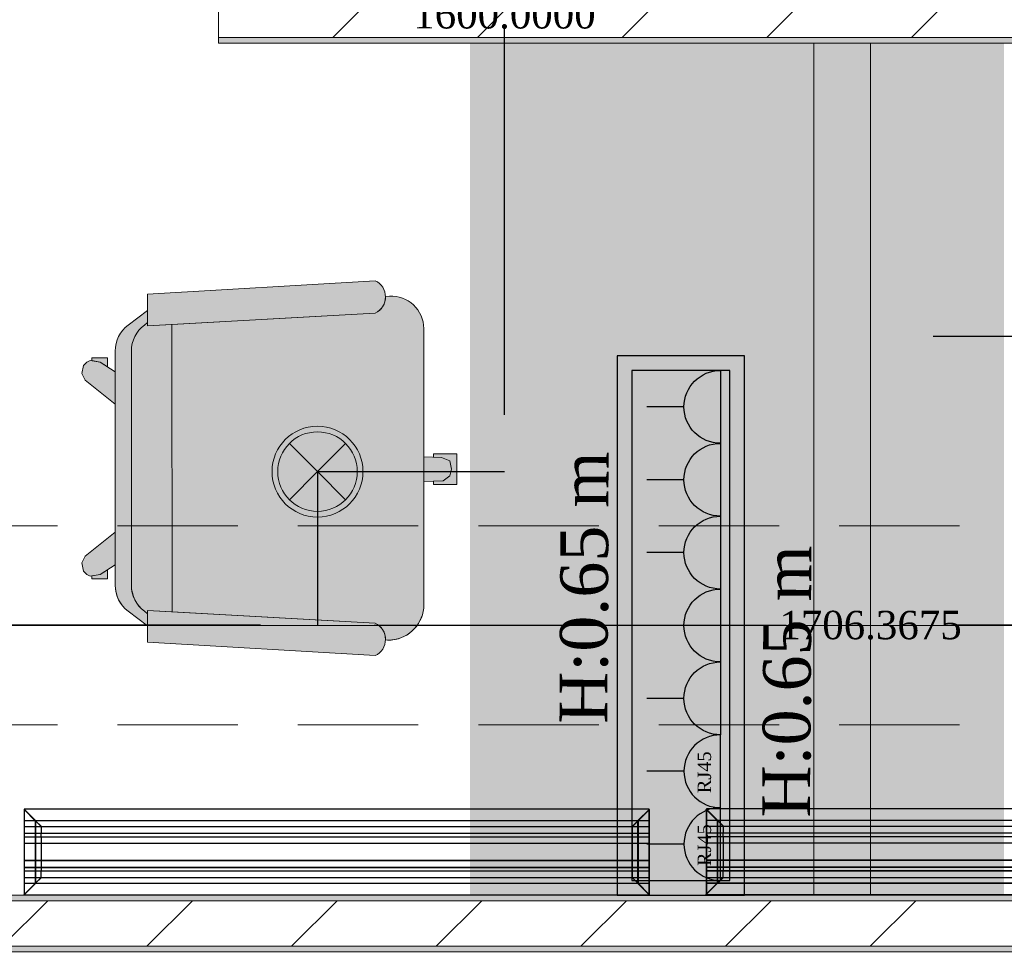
# Model space of a CAD drawing. Header units: inches. Extents: x -78787 to 29484, y -9517 to 23232.
# Tile 175 of 256: x -491 to 1241, y 5064 to 6710. Entities that reach past the tile are written whole.
import ezdxf
from ezdxf import colors
from ezdxf.entities.mleader import LeaderData, LeaderLine
from ezdxf.enums import TextEntityAlignment as Align
from ezdxf.math import Vec2, Vec3

# ---------------------------------------------------------------- set-up
doc = ezdxf.new("R2010")
doc.units = ezdxf.units.IN
doc.header["$MEASUREMENT"] = 0
doc.set_wipeout_variables(frame=1)
for name, pattern in [('Dot & Dashed', [670.277762, 317.5, -176.388889, 0, -176.388874]), ('Hidden', [317.5, 211.666667, -105.833333]), ('Wipeout_Contour', [1000, 0, -1000])]:
    doc.linetypes.add(name, pattern=pattern)
for name, color, linetype in [('- განათება', 7, 'Continuous'), ('- მექანიკური ნაწილი', 7, 'Continuous'), ('- საშტეფცელო როზეტები', 7, 'Continuous'), ('Edges', 7, 'Continuous'), ('New_Structural - Bearing', 7, 'Continuous'), ('Structural - Bearing', 7, 'Continuous'), ('Structural - Grid', 7, 'Continuous')]:
    doc.layers.add(name, color=color, linetype=linetype)
for name, color, linetype, lineweight, true_color in [('New_2D Drafting - General_Pen_No__102', 7, 'Continuous', 13, 0xcccccc), ('New_2D Drafting - General_Pen_No__105', 7, 'Continuous', 13, 0xcae6ff), ('New_2D Drafting - General_Pen_No__161', 7, 'Continuous', 13, 0x6a6a6a), ('New_2D Drafting - General_Pen_No__81', 7, 'Continuous', 20, 0x6a6a6a), ('New_2D Drafting - General_Pen_No__83', 7, 'Continuous', 13, 0xff9955), ('New_Interior - Lamp_Pen_No__77', 7, 'Continuous', 20, 0xffeb28), ('Structural - Bearing_Pen_No__102', 7, 'Continuous', 13, 0xcccccc), ('Structural - Grid_Pen_No__81', 7, 'Continuous', 20, 0x6a6a6a)]:
    doc.layers.add(name, color=color, linetype=linetype, lineweight=lineweight, true_color=true_color)
for name, color, linetype, lineweight in [('New_2D Drafting - General_Pen_No__121', 255, 'Continuous', 0), ('New_2D Drafting - General_Pen_No__2', 8, 'Continuous', 15), ('New_Drawing & Figure_Pen_No__1', 7, 'Continuous', 13), ('New_Structural - Bearing_Pen_No__1', 7, 'Continuous', 13)]:
    doc.layers.add(name, color=color, linetype=linetype, lineweight=lineweight)
doc.styles.add('CT', font='ARIALN.TTF', dxfattribs={"height": 200})
doc.styles.add('GENERATED_STYLE_2', font='txt')
doc.styles.get("Standard").update_dxf_attribs({"font": 'arial.ttf'})
doc.dimstyles.get("Standard").update_dxf_attribs({"dimtxt": 0.18, "dimasz": 0.18, "dimexe": 0.18, "dimexo": 0.0625, "dimgap": 0.09, "dimtad": 0, "dimtih": 1, "dimtoh": 1, "dimdec": 4, "dimzin": 0, "dimdsep": 46, "dimtxsty": 'Standard', "dimcen": 0.09, "dimadec": 0, "dimazin": 0, "dimtfac": 1, "dimtdec": 4, "dimtofl": 0, "dimtmove": 0, "dimatfit": 3, "dimfxl": 1, "dimtolj": 1, "dimtzin": 0, "dimarcsym": 0})
pattern_1 = [(45, (0, 0), (-127.2792, 127.2792), [])]

# ---------------------------------------------------------------- blocks, each defined once
blk = doc.blocks.new('Wall_91', base_point=(-24083.8, 26088.1))
at = {"layer": 'New_Structural - Bearing', "linetype": 'Continuous', "lineweight": 0, "true_color": 0xaeaeae}
for points in [[(-24083.8, 26188.1), (-27093.3, 26188.1), (-27093.3, 26178.1), (-24083.8, 26178.1)], [(-27093.3, 26088.1), (-24083.8, 26088.1), (-24083.8, 26098.1), (-27093.3, 26098.1)]]:
    blk.add_hatch(color=253, dxfattribs=at).paths.add_polyline_path(points)
at = {"layer": 'New_Structural - Bearing', "linetype": 'Continuous', "lineweight": 0, "true_color": 0x000000}
h = blk.add_hatch(dxfattribs=at)
h.set_pattern_fill('MASONRY_BLOCK', color=18, style=0, pattern_type=2)
h.set_pattern_definition(pattern_1)
h.paths.add_polyline_path([(-27093.3, 26098.1), (-24083.8, 26098.1), (-24083.8, 26178.1), (-27093.3, 26178.1)])
at = {"layer": 'New_Structural - Bearing_Pen_No__1', "color": 7, "linetype": 'Continuous', "lineweight": 13}
for p, q in [((-24083.8, 26178.1), (-27093.3, 26178.1)), ((-27093.3, 26098.1), (-24083.8, 26098.1))]:
    blk.add_line(p, q, dxfattribs=at)
at = {"layer": 'New_Structural - Bearing_Pen_No__1', "color": 7, "linetype": 'Continuous', "lineweight": 13, "flags": 128}
for points in [[(-24083.8, 26188.1), (-27093.3, 26188.1)], [(-27093.3, 26088.1), (-24083.8, 26088.1)]]:
    blk.add_lwpolyline(points, dxfattribs=at)
blk = doc.blocks.new('Wall_96', base_point=(-24433.8, 27688.1))
at = {"color": 254, "linetype": 'Wipeout_Contour', "lineweight": 0, "ltscale": 145474.660381}
blk.add_wipeout([(-24433.8, 27688.1), (-24433.8, 26188.1), (-24423.8, 26188.1), (-24423.8, 27688.1)], dxfattribs=at).dxf.layer = 'New_Structural - Bearing'
at = {"color": 254, "linetype": 'Wipeout_Contour', "lineweight": 0, "ltscale": 145233.037081}
blk.add_wipeout([(-24333.8, 26188.1), (-24333.8, 27688.1), (-24343.8, 27688.1), (-24343.8, 26188.1)], dxfattribs=at).dxf.layer = 'New_Structural - Bearing'
at = {"layer": 'New_Structural - Bearing_Pen_No__1', "color": 7, "linetype": 'Continuous', "lineweight": 13, "flags": 128}
for points in [[(-24433.8, 27688.1), (-24433.8, 26188.1)], [(-24333.8, 26188.1), (-24333.8, 27688.1)]]:
    blk.add_lwpolyline(points, dxfattribs=at)
at = {"color": 254, "linetype": 'Wipeout_Contour', "lineweight": 0, "ltscale": 145353.836084}
blk.add_wipeout([(-24423.8, 27688.1), (-24423.8, 26188.1), (-24343.8, 26188.1), (-24343.8, 27688.1)], dxfattribs=at).dxf.layer = 'New_Structural - Bearing'
at = {"layer": 'New_Structural - Bearing_Pen_No__1', "color": 7, "linetype": 'Continuous', "lineweight": 13, "flags": 128}
for points in [[(-24433.8, 27688.1), (-24423.8, 27688.1)], [(-24423.8, 27688.1), (-24343.8, 27688.1)], [(-24343.8, 27688.1), (-24333.8, 27688.1)], [(-24433.8, 26188.1), (-24423.8, 26188.1)], [(-24423.8, 26188.1), (-24343.8, 26188.1)], [(-24343.8, 26188.1), (-24333.8, 26188.1)]]:
    blk.add_lwpolyline(points, dxfattribs=at)
blk = doc.blocks.new('Standard grid marker')
at = {"layer": 'Structural - Grid_Pen_No__81', "color": 251, "linetype": 'Continuous', "lineweight": 20, "true_color": 0x6a6a6a}
blk.add_line((1000, 0), (51328.1, 0), dxfattribs=at)
at = {"layer": 'Structural - Grid_Pen_No__81', "color": 251, "lineweight": 20, "true_color": 0x6a6a6a, "style": 'GENERATED_STYLE_2'}
for tag, p in [('AC_MarkerText_1_0', (-100, -144)), ('AC_MarkerText_1_1', (52428.1, -144))]:
    blk.add_attdef(tag, text='', height=100, rotation=180, dxfattribs=at).set_placement(p, align=Align.TOP_CENTER)
blk = doc.blocks.new('Wall_252', base_point=(-24083.8, 27688.1))
at = {"layer": 'New_Structural - Bearing', "linetype": 'Continuous', "lineweight": 0, "true_color": 0xaeaeae}
for points in [[(-24083.8, 27788.1), (-25481.3, 27788.1), (-25481.3, 27778.1), (-24083.8, 27778.1)], [(-25481.3, 27688.1), (-24083.8, 27688.1), (-24083.8, 27698.1), (-25481.3, 27698.1)]]:
    blk.add_hatch(color=253, dxfattribs=at).paths.add_polyline_path(points)
at = {"layer": 'New_Structural - Bearing', "linetype": 'Continuous', "lineweight": 0, "true_color": 0x000000}
h = blk.add_hatch(dxfattribs=at)
h.set_pattern_fill('MASONRY_BLOCK', color=18, style=0, pattern_type=2)
h.set_pattern_definition(pattern_1)
h.paths.add_polyline_path([(-25481.3, 27698.1), (-24083.8, 27698.1), (-24083.8, 27778.1), (-25481.3, 27778.1)])
at = {"layer": 'New_Structural - Bearing_Pen_No__1', "color": 7, "linetype": 'Continuous', "lineweight": 13}
for p, q in [((-24083.8, 27778.1), (-25481.3, 27778.1)), ((-25481.3, 27698.1), (-24083.8, 27698.1))]:
    blk.add_line(p, q, dxfattribs=at)
at = {"layer": 'New_Structural - Bearing_Pen_No__1', "color": 7, "linetype": 'Continuous', "lineweight": 13, "flags": 128}
for points in [[(-24083.8, 27788.1), (-25481.3, 27788.1)], [(-25481.3, 27788.1), (-25481.3, 27688.1)], [(-24083.8, 27688.1), (-24083.8, 27788.1)], [(-25481.3, 27688.1), (-24083.8, 27688.1)]]:
    blk.add_lwpolyline(points, dxfattribs=at)
blk = doc.blocks.new('Beam_12', base_point=(-47008.8, 26663))
at = {"layer": 'Structural - Bearing_Pen_No__102', "color": 254, "linetype": 'Hidden', "lineweight": 13, "true_color": 0xcccccc}
for p, q in [((-28833.8, 26838), (-23183.8, 26838)), ((-28833.8, 26488), (-23183.8, 26488))]:
    blk.add_line(p, q, dxfattribs=at)
at = {"layer": 'Structural - Bearing_Pen_No__102', "color": 254, "linetype": 'Dot & Dashed', "lineweight": 13, "true_color": 0xcccccc}
blk.add_line((-47008.8, 26663), (991.2, 26663), dxfattribs=at)
blk = doc.blocks.new('- საშტეფცელო როზეტი IP22')
at = {"layer": '- საშტეფცელო როზეტები', "color": 5}
for p, q in [((8536.7, 3822.7), (8536.7, 3888.1)), ((8472.6, 3758.6), (8600.9, 3758.6))]:
    blk.add_line(p, q, dxfattribs=at)
blk.add_arc((8536.7, 3758.6), 64.1, 0, 180, dxfattribs=at)
blk = doc.blocks.new('socket')
at = {"layer": '- საშტეფცელო როზეტები', "color": 5}
for p, q in [((0, 64.1), (0, 129.5)), ((-64.1, 0), (64.1, 0))]:
    blk.add_line(p, q, dxfattribs=at)
blk.add_arc((0, 0), 64.1, 0, 180, dxfattribs=at)
at = {"layer": '- საშტეფცელო როზეტები', "color": 1, "insert": (-38.6, 40.2), "char_height": 23.657, "attachment_point": 1}
blk.add_mtext_dynamic_manual_height_columns('{\\fSylfaen|b0|i0|c0|p18;RJ45}', width=4.298, gutter_width=0.0538, heights=[0], dxfattribs=at)
blk = doc.blocks.new('lineardiffplan')
blk.add_lwpolyline([(393.1, 274.9), (1492.8, 274.9), (1492.8, 124.4), (393.1, 124.4)], close=True)
at = {"layer": 'Edges'}
for p, q in [((392.8, 274.9), (392.8, 274.6)), ((393.1, 274.9), (392.8, 274.9)), ((422.8, 244.9), (392.8, 274.9)), ((392.8, 274.6), (392.9, 274.5)), ((392.9, 125.2), (392.9, 274.5)), ((412.4, 255), (392.9, 274.5)), ((393.1, 274.9), (393.2, 274.8)), ((393.2, 274.8), (412.7, 255.3)), ((1462.8, 244.9), (1492.8, 274.9)), ((1472.9, 255.3), (1492.4, 274.8)), ((1473.2, 254.9), (1492.8, 274.5)), ((1492.4, 274.8), (1492.5, 274.9)), ((1492.8, 274.9), (1492.5, 274.9)), ((1492.8, 274.5), (1492.8, 274.9)), ((1492.8, 274.5), (1492.8, 274.5)), ((1492.8, 125.4), (1492.8, 274.5)), ((1492.8, 255.3), (392.9, 255.3)), ((392.9, 254.9), (1492.8, 254.9)), ((392.9, 244.9), (1492.8, 244.9)), ((412.4, 144.7), (412.4, 255)), ((412.8, 254.6), (412.4, 255)), ((412.7, 255.3), (413.1, 254.9)), ((412.8, 145.1), (412.8, 254.6)), ((412.8, 254.6), (422.8, 244.6)), ((413.1, 254.9), (423.1, 244.9)), ((422.8, 244.6), (422.8, 244.9)), ((422.8, 244.9), (423.1, 244.9)), ((422.8, 244.6), (422.8, 244.6)), ((422.8, 244.6), (422.8, 233.2)), ((423.1, 244.9), (423.1, 244.9)), ((1472.5, 254.9), (1462.5, 244.9)), ((1462.5, 244.9), (1462.5, 244.9)), ((1462.5, 244.9), (1462.8, 244.9)), ((1462.8, 244.9), (1462.9, 244.6)), ((1462.8, 244.5), (1462.9, 244.6)), ((1462.8, 233.2), (1462.8, 244.5)), ((1462.9, 244.6), (1472.8, 254.5)), ((1472.9, 255.3), (1472.5, 254.9)), ((1472.8, 254.5), (1473.2, 254.9)), ((1472.8, 254.5), (1472.8, 145.3)), ((1473.2, 144.9), (1473.2, 254.9)), ((392.9, 233.2), (1492.8, 233.2)), ((392.9, 233), (1492.8, 233)), ((392.9, 226.8), (1492.8, 226.8)), ((392.9, 226.5), (1492.8, 226.5)), ((422.8, 233), (422.8, 233.2)), ((422.8, 226.8), (422.8, 233)), ((422.8, 226.5), (422.8, 226.8)), ((422.8, 214.9), (422.8, 226.5)), ((1462.8, 233), (1462.8, 233.2)), ((1462.8, 226.8), (1462.8, 233)), ((1462.8, 226.5), (1462.8, 226.8)), ((1462.8, 214.9), (1462.8, 226.5)), ((392.9, 214.9), (1492.8, 214.9)), ((1492.8, 214.8), (392.9, 214.8)), ((422.4, 214.9), (422.3, 214.9)), ((422.8, 214.9), (422.4, 214.9)), ((422.8, 184.9), (422.8, 214.9)), ((423.2, 214.9), (422.8, 214.9)), ((423.2, 214.8), (422.8, 214.9)), ((423.2, 214.8), (423.2, 214.9)), ((423.2, 214.8), (423.2, 184.9)), ((1462.8, 214.9), (1462.4, 214.9)), ((1462.4, 214.9), (1462.4, 214.8)), ((1462.8, 214.9), (1462.4, 214.8)), ((1462.4, 184.9), (1462.4, 214.8)), ((1462.8, 214.9), (1462.8, 184.9)), ((1462.8, 214.9), (1463.2, 214.9)), ((1463.2, 214.9), (1463.3, 214.9)), ((1492.8, 184.9), (392.9, 184.9)), ((422.4, 184.9), (422.3, 184.9)), ((422.8, 184.9), (422.4, 184.9)), ((422.8, 184.9), (423.2, 184.9)), ((422.8, 173.2), (422.8, 184.9)), ((1462.4, 184.9), (1462.8, 184.9)), ((1462.8, 173.2), (1462.8, 184.9)), ((1463.2, 184.9), (1462.8, 184.9)), ((1463.2, 184.9), (1463.3, 184.9)), ((392.9, 173.2), (1492.8, 173.2)), ((392.9, 173), (1492.8, 173)), ((392.9, 166.8), (1492.8, 166.8)), ((392.9, 166.5), (1492.8, 166.5)), ((422.8, 173), (422.8, 173.2)), ((422.8, 173), (422.8, 166.8)), ((422.8, 166.5), (422.8, 166.8)), ((422.8, 155.1), (422.8, 166.5)), ((1462.8, 173), (1462.8, 173.2)), ((1462.8, 166.8), (1462.8, 173)), ((1462.8, 166.5), (1462.8, 166.8)), ((1462.8, 155.3), (1462.8, 166.5)), ((392.8, 124.9), (422.8, 154.9)), ((392.9, 154.9), (1492.8, 154.9)), ((1492.8, 144.9), (392.9, 144.9)), ((392.9, 125.2), (412.4, 144.7)), ((392.9, 144.5), (1492.8, 144.5)), ((412.7, 144.5), (393.2, 124.9)), ((412.8, 145.1), (412.4, 144.7)), ((412.7, 144.5), (413.1, 144.9)), ((412.8, 145.1), (422.8, 155.1)), ((423.1, 154.8), (413.1, 144.9)), ((422.8, 154.9), (422.8, 155.1)), ((422.8, 155.1), (422.8, 155.1)), ((423.1, 154.8), (422.8, 154.9)), ((423.1, 154.8), (423.1, 154.9)), ((1462.5, 154.8), (1462.4, 154.9)), ((1462.8, 154.9), (1462.5, 154.8)), ((1462.5, 154.8), (1472.4, 144.9)), ((1462.9, 155.2), (1462.8, 155.3)), ((1462.9, 155.2), (1462.8, 154.9)), ((1462.8, 154.9), (1492.8, 124.9)), ((1472.8, 145.3), (1462.9, 155.2)), ((1472.4, 144.9), (1472.8, 144.5)), ((1473.2, 144.9), (1472.8, 145.3)), ((1472.8, 144.5), (1492.4, 124.9)), ((1473.2, 144.9), (1492.8, 125.4)), ((392.9, 125.2), (392.8, 125.1)), ((392.8, 125.1), (392.8, 124.9)), ((392.8, 124.9), (393.1, 124.9)), ((393.2, 124.9), (393.1, 124.9)), ((1492.4, 124.9), (1492.8, 124.9)), ((1492.4, 124.9), (1492.4, 124.9)), ((1492.8, 125.3), (1492.8, 125.4)), ((1492.8, 124.9), (1492.8, 125.3))]:
    blk.add_line(p, q, dxfattribs=at)
blk = doc.blocks.new('Recessed Spot')
at = {"layer": 'New_Interior - Lamp_Pen_No__77', "color": 2, "linetype": 'Continuous', "lineweight": 20, "true_color": 0xffeb28}
for q in [(-49.5, 49.5), (49.5, 49.5), (-49.5, -49.5), (49.5, -49.5)]:
    blk.add_line((0, 0), q, dxfattribs=at)
at = {"layer": 'New_Interior - Lamp_Pen_No__77', "color": 2, "linetype": 'Continuous', "lineweight": 20, "true_color": 0xffeb28, "flags": 128}
blk.add_lwpolyline([(80, 0, 1), (-80, 0, 1)], format="xyb", close=True, dxfattribs=at)
at = {"layer": 'New_Interior - Lamp_Pen_No__77', "color": 2, "linetype": 'Continuous', "lineweight": 20, "true_color": 0xffeb28}
blk.add_circle((0, 0), 70, dxfattribs=at)
blk = doc.blocks.new('_DotSmall')
at = {"color": 0, "linetype": 'ByBlock', "const_width": 0.5}
blk.add_lwpolyline([(-0.0625, 0, 1), (0.0625, 0, 1)], format="xyb", close=True, dxfattribs=at)
blk = doc.blocks.new('*D611')
at = {"layer": '- განათება', "color": 0, "lineweight": -2, "transparency": 16777216}
for p, q in [((32.8, 5913.9), (32.8, 5643.2)), ((1739.2, 5913.9), (1739.2, 5643.2)), ((132.8, 5643.4), (857.4, 5643.4)), ((1639.2, 5643.4), (1154.5, 5643.4))]:
    blk.add_line(p, q, dxfattribs=at)
at = {"layer": '- განათება', "color": 0, "transparency": 16777216}
for points in [[(132.8, 5660), (132.8, 5626.7), (32.8, 5643.4)], [(1639.2, 5660), (1639.2, 5626.7), (1739.2, 5643.4)]]:
    blk.add_solid(points, dxfattribs=at)
at = {"layer": 'Defpoints', "color": 0, "transparency": 16777216}
for p in [(32.8, 5914), (1739.2, 5914), (1739.2, 5643.4)]:
    blk.add_point(p, dxfattribs=at)
at = {"layer": '- განათება', "color": 0, "transparency": 16777216, "insert": (1005.9, 5643.4), "char_height": 50, "attachment_point": 5}
blk.add_mtext('\\A1;{\\fSylfaen|b0|i0|c0|p18;1706.3675}', dxfattribs=at)
blk = doc.blocks.new('*D612')
at = {"layer": '- განათება', "color": 0, "lineweight": -2, "transparency": 16777216}
for p, q in [((-1052.9, 5913.9), (-1052.9, 5643.2)), ((32.8, 5913.9), (32.8, 5643.2)), ((-952.9, 5643.4), (-849.9, 5643.4)), ((-67.2, 5643.4), (-551, 5643.4))]:
    blk.add_line(p, q, dxfattribs=at)
at = {"layer": '- განათება', "color": 0, "transparency": 16777216}
for points in [[(-952.9, 5660), (-952.9, 5626.7), (-1052.9, 5643.4)], [(-67.2, 5660), (-67.2, 5626.7), (32.8, 5643.4)]]:
    blk.add_solid(points, dxfattribs=at)
at = {"layer": 'Defpoints', "color": 0, "transparency": 16777216}
for p in [(-1052.9, 5914), (32.8, 5914), (32.8, 5643.4)]:
    blk.add_point(p, dxfattribs=at)
at = {"layer": '- განათება', "color": 0, "transparency": 16777216, "insert": (-700.4, 5643.4), "char_height": 50, "attachment_point": 5}
blk.add_mtext('\\A1;{\\fSylfaen|b0|i0|c0|p18;1085.6713}', dxfattribs=at)
blk = doc.blocks.new('*D623')
at = {"layer": '- განათება', "color": 0, "lineweight": -2, "transparency": 16777216}
for p, q in [((32.9, 7514), (362, 7514)), ((361.8, 7414), (361.8, 6744.2)), ((361.8, 6014), (361.8, 6692.8)), ((32.9, 5914), (362, 5914))]:
    blk.add_line(p, q, dxfattribs=at)
at = {"layer": '- განათება', "color": 0, "transparency": 16777216}
for points in [[(345.1, 7414), (378.5, 7414), (361.8, 7514)], [(345.1, 6014), (378.5, 6014), (361.8, 5914)]]:
    blk.add_solid(points, dxfattribs=at)
at = {"layer": 'Defpoints', "color": 0, "transparency": 16777216}
for p in [(32.8, 7514), (361.8, 7514), (32.8, 5914)]:
    blk.add_point(p, dxfattribs=at)
at = {"layer": '- განათება', "color": 0, "transparency": 16777216, "insert": (361.8, 6718.5), "char_height": 50, "attachment_point": 5}
blk.add_mtext('\\A1;{\\fSylfaen|b0|i0|c0|p18;1600.0000}', dxfattribs=at)

msp = doc.modelspace()

# ---------------------------------------------------------------- hatches: boundary and pattern name
at = {"layer": 'New_2D Drafting - General_Pen_No__121', "linetype": 'Continuous', "lineweight": 0}
msp.add_hatch(color=255, dxfattribs=at).paths.add_polyline_path([(300.92977, 6668.2968), (300.99075, 5168.29681), (770.99075, 5168.31591), (770.92977, 6668.31591)])
at = {"layer": 'New_2D Drafting - General_Pen_No__81', "linetype": 'Continuous', "lineweight": 0, "true_color": 0x1a1a1a}
msp.add_hatch(color=250, dxfattribs=at).paths.add_polyline_path([(1005.93152, 5168.43335), (1005.93152, 6668.42534), (905.93152, 6668.42534), (905.93152, 5168.43335)])
at = {"layer": 'New_2D Drafting - General_Pen_No__81', "linetype": 'Continuous', "lineweight": 0, "true_color": 0x353535}
for points in [[(-265.98887, 6170.68799), (134.27558, 6192.9249, 0.6387631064), (134.27514, 6250.06774), (-265.98884, 6226.2437)], [(157.95148, 5617.32385, 0.3820752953), (219.72538, 5673.67811), (219.72538, 6165.83802, 0.4305604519), (159.41344, 6222.89293), (152.50942, 6222.50936, -0.3008761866), (134.27558, 6192.9249), (-223.35144, 6173.05674), (-223.10989, 5667.06518), (134.27379, 5647.21043, -0.3008724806), (152.50764, 5617.62641)], [(-265.99069, 5642.46338), (-265.99069, 5663.89239), (-271.70275, 5668.17601, -0.2339896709), (-294.56029, 5713.43903), (-294.56029, 6126.24371, -0.2360732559), (-271.70224, 6171.95868), (-265.98886, 6176.24371), (-265.98885, 6197.67226), (-300.27441, 6171.95812, 0.2360689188), (-323.13172, 6126.24372), (-323.13172, 6089.78726), (-323.13171, 6032.55617), (-323.13176, 5714.33976, 0.2381394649), (-300.27601, 5668.17738)], [(-265.99069, 5669.44746), (-223.10989, 5667.06518), (-223.35144, 6173.05674), (-265.98887, 6170.68799), (-265.98886, 6176.24371), (-271.70224, 6171.95868, 0.2360732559), (-294.56029, 6126.24371), (-294.56029, 5714.34485, 0.2381735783), (-271.70275, 5668.17601), (-265.99069, 5663.89239)], [(-375.85811, 6074.73729), (-323.13173, 6032.55618), (-323.13172, 6089.78726), (-349.55546, 6106.88497), (-367.09056, 6109.80749), (-372.9356, 6106.88497), (-378.78063, 6101.03994), (-381.70314, 6086.42736)], [(-349.55546, 6106.88497), (-336.40414, 6098.37529), (-336.40414, 6114.44913), (-364.16805, 6114.44913), (-364.16805, 6109.3204)], [(237.16443, 5891.36039), (278.2968, 5891.36039), (278.2968, 5945.23322), (237.16443, 5945.23322), (237.16443, 5939.33695), (251.14518, 5938.75442), (265.75776, 5932.90939), (268.68028, 5918.2968), (265.75776, 5906.60674), (254.0677, 5897.83919), (237.16443, 5897.16306)], [(254.0677, 5897.83919), (265.75776, 5906.60674), (268.68028, 5918.2968), (265.75776, 5932.90939), (251.14518, 5938.75442), (219.72538, 5940.06358), (219.72538, 5896.4655)], [(-367.09056, 5729.88035), (-349.55546, 5732.80287), (-323.13175, 5749.90056), (-323.13174, 5807.13164), (-375.85811, 5764.95055), (-381.70314, 5753.26048), (-378.78063, 5738.6479), (-372.9356, 5732.80287)], [(-364.16805, 5725.23871), (-336.40414, 5725.23871), (-336.40414, 5741.31255), (-349.55546, 5732.80287), (-364.16805, 5730.36744)], [(-265.99069, 5613.89195), (134.27334, 5590.0676, 0.6387631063), (134.27379, 5647.21043), (-265.99069, 5669.44746)]]:
    msp.add_hatch(color=250, dxfattribs=at).paths.add_polyline_path(points)

# ---------------------------------------------------------------- linework, layer by layer
at = {"layer": '- საშტეფცელო როზეტები', "color": 5}
for points in [[(560.18765, 6117.7214), (560.18765, 5168.47159), (784.12596, 5168.47159), (784.12596, 6117.7214)], [(585.87823, 6092.03082), (585.87823, 5194.16216), (758.43538, 5194.16216), (758.43538, 6092.03082)]]:
    msp.add_lwpolyline(points, close=True, dxfattribs=at)
at = {"layer": 'New_2D Drafting - General_Pen_No__161', "color": 251, "linetype": 'Continuous', "lineweight": 13, "true_color": 0x6a6a6a}
for p, q in [((134.27356, 6250.06764), (-265.98884, 6226.2437)), ((134.27356, 6250.06764), (-265.98884, 6226.2437)), ((-265.98884, 6226.2437), (-265.98887, 6170.68799)), ((-265.98884, 6226.2437), (-265.98887, 6170.68799)), ((159.41307, 6222.89281), (152.50998, 6222.50939)), ((159.41307, 6222.89281), (152.50998, 6222.50939)), ((-300.27489, 6171.95793), (-265.98884, 6197.67227)), ((-300.27489, 6171.95793), (-265.98884, 6197.67227)), ((134.27356, 6192.92479), (-265.98887, 6170.68799)), ((134.27356, 6192.92479), (-265.98887, 6170.68799)), ((-271.70347, 6171.95793), (-265.98887, 6176.2437)), ((-271.70347, 6171.95793), (-265.98887, 6176.2437)), ((-223.35144, 6173.05702), (-223.10989, 5667.06518)), ((-223.35144, 6173.05702), (-223.10989, 5667.06518)), ((219.72538, 5673.67811), (219.72538, 6165.83802)), ((219.72538, 5673.67811), (219.72538, 6165.83802)), ((-323.13169, 6126.24371), (-323.13176, 5713.44413)), ((-323.13169, 6126.24371), (-323.13176, 5713.44413)), ((-294.56029, 6126.24371), (-294.56029, 5713.43903)), ((-294.56029, 6126.24371), (-294.56029, 5713.43903)), ((-381.70314, 6086.42736), (-378.78063, 6101.03994)), ((-381.70314, 6086.42736), (-378.78063, 6101.03994)), ((-378.78063, 6101.03994), (-372.9356, 6106.88497)), ((-378.78063, 6101.03994), (-372.9356, 6106.88497)), ((-372.9356, 6106.88497), (-367.09056, 6109.80749)), ((-372.9356, 6106.88497), (-367.09056, 6109.80749)), ((-367.09056, 6109.80749), (-349.55546, 6106.88497)), ((-367.09056, 6109.80749), (-349.55546, 6106.88497)), ((-364.16805, 6109.3204), (-364.16805, 6114.44913)), ((-364.16805, 6109.3204), (-364.16805, 6114.44913)), ((-349.55546, 6106.88497), (-323.1317, 6089.78724)), ((-349.55546, 6106.88497), (-323.1317, 6089.78724)), ((-375.85811, 6074.73729), (-381.70314, 6086.42736)), ((-375.85811, 6074.73729), (-381.70314, 6086.42736)), ((-323.13171, 6032.55617), (-375.85811, 6074.73729)), ((-323.13171, 6032.55617), (-375.85811, 6074.73729)), ((237.16443, 5945.23322), (237.16443, 5939.33695)), ((278.07966, 5945.23322), (237.16443, 5945.23322)), ((237.16443, 5945.23322), (237.16443, 5939.33695)), ((278.07966, 5945.23322), (237.16443, 5945.23322)), ((251.14518, 5938.75442), (219.72538, 5940.06358)), ((251.14518, 5938.75442), (219.72538, 5940.06358)), ((219.72538, 5896.4655), (254.0677, 5897.83919)), ((219.72538, 5896.4655), (254.0677, 5897.83919)), ((237.16443, 5891.36039), (237.16443, 5897.16306)), ((237.16443, 5891.36039), (237.16443, 5897.16306)), ((278.07966, 5891.36039), (237.16443, 5891.36039)), ((278.07966, 5891.36039), (237.16443, 5891.36039)), ((-323.13171, 5807.13167), (-375.85811, 5764.95055)), ((-323.13171, 5807.13167), (-375.85811, 5764.95055)), ((-375.85811, 5764.95055), (-381.70314, 5753.26048)), ((-375.85811, 5764.95055), (-381.70314, 5753.26048)), ((-381.70314, 5753.26048), (-378.78063, 5738.6479)), ((-381.70314, 5753.26048), (-378.78063, 5738.6479)), ((-378.78063, 5738.6479), (-372.9356, 5732.80287)), ((-378.78063, 5738.6479), (-372.9356, 5732.80287)), ((-349.55546, 5732.80287), (-323.1317, 5749.9006)), ((-349.55546, 5732.80287), (-323.1317, 5749.9006)), ((-372.9356, 5732.80287), (-367.09056, 5729.88035)), ((-372.9356, 5732.80287), (-367.09056, 5729.88035)), ((-367.09056, 5729.88035), (-349.55546, 5732.80287)), ((-367.09056, 5729.88035), (-349.55546, 5732.80287)), ((-364.16805, 5730.36744), (-364.16805, 5725.23871)), ((-364.16805, 5730.36744), (-364.16805, 5725.23871)), ((-300.27674, 5668.17749), (-265.99069, 5642.46338)), ((-300.27674, 5668.17749), (-265.99069, 5642.46338)), ((-271.70496, 5668.17767), (-265.99034, 5663.89213)), ((-271.70496, 5668.17767), (-265.99034, 5663.89213)), ((134.27176, 5647.21055), (-265.99069, 5669.44746)), ((-265.99069, 5613.89195), (-265.99069, 5669.44746)), ((134.27176, 5647.21055), (-265.99069, 5669.44746)), ((-265.99069, 5613.89195), (-265.99069, 5669.44746)), ((134.27176, 5590.06769), (-265.99069, 5613.89195)), ((134.27176, 5590.06769), (-265.99069, 5613.89195)), ((159.41127, 5617.24272), (152.50819, 5617.62638)), ((159.41127, 5617.24272), (152.50819, 5617.62638))]:
    msp.add_line(p, q, dxfattribs=at)
at = {"layer": 'New_2D Drafting - General_Pen_No__161', "color": 251, "linetype": 'Continuous', "lineweight": 13, "true_color": 0x6a6a6a, "flags": 128}
for points in [[(-265.98887, 6170.68799), (134.27558, 6192.9249, 0.6387631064), (134.27514, 6250.06774), (-265.98884, 6226.2437)], [(157.95148, 5617.32385, 0.3820752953), (219.72538, 5673.67811), (219.72538, 6165.83802, 0.4305604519), (159.41344, 6222.89293), (152.50942, 6222.50936, -0.3008761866), (134.27558, 6192.9249), (-223.35144, 6173.05674), (-223.10989, 5667.06518), (134.27379, 5647.21043, -0.3008724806), (152.50764, 5617.62641)], [(-265.99069, 5642.46338), (-265.99069, 5663.89239), (-271.70275, 5668.17601, -0.2339896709), (-294.56029, 5713.43903), (-294.56029, 6126.24371, -0.2360732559), (-271.70224, 6171.95868), (-265.98886, 6176.24371), (-265.98885, 6197.67226), (-300.27441, 6171.95812, 0.2360689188), (-323.13172, 6126.24372), (-323.13172, 6089.78726), (-323.13171, 6032.55617), (-323.13176, 5714.33976, 0.2381394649), (-300.27601, 5668.17738)], [(-265.99069, 5669.44746), (-223.10989, 5667.06518), (-223.35144, 6173.05674), (-265.98887, 6170.68799), (-265.98886, 6176.24371), (-271.70224, 6171.95868, 0.2360732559), (-294.56029, 6126.24371), (-294.56029, 5714.34485, 0.2381735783), (-271.70275, 5668.17601), (-265.99069, 5663.89239)], [(-265.99069, 5613.89195), (134.27334, 5590.0676, 0.6387631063), (134.27379, 5647.21043), (-265.99069, 5669.44746)]]:
    msp.add_lwpolyline(points, format="xyb", close=True, dxfattribs=at)
for points in [[(-375.85811, 6074.73729), (-323.13173, 6032.55618), (-323.13172, 6089.78726), (-349.55546, 6106.88497), (-367.09056, 6109.80749), (-372.9356, 6106.88497), (-378.78063, 6101.03994), (-381.70314, 6086.42736)], [(-349.55546, 6106.88497), (-336.40414, 6098.37529), (-336.40414, 6114.44913), (-364.16805, 6114.44913), (-364.16805, 6109.3204)], [(237.16443, 5891.36039), (278.2968, 5891.36039), (278.2968, 5945.23322), (237.16443, 5945.23322), (237.16443, 5939.33695), (251.14518, 5938.75442), (265.75776, 5932.90939), (268.68028, 5918.2968), (265.75776, 5906.60674), (254.0677, 5897.83919), (237.16443, 5897.16306)], [(254.0677, 5897.83919), (265.75776, 5906.60674), (268.68028, 5918.2968), (265.75776, 5932.90939), (251.14518, 5938.75442), (219.72538, 5940.06358), (219.72538, 5896.4655)], [(-367.09056, 5729.88035), (-349.55546, 5732.80287), (-323.13175, 5749.90056), (-323.13174, 5807.13164), (-375.85811, 5764.95055), (-381.70314, 5753.26048), (-378.78063, 5738.6479), (-372.9356, 5732.80287)], [(-364.16805, 5725.23871), (-336.40414, 5725.23871), (-336.40414, 5741.31255), (-349.55546, 5732.80287), (-364.16805, 5730.36744)]]:
    msp.add_lwpolyline(points, close=True, dxfattribs=at)
for points in [[(-364.16805, 6114.44913), (-336.40414, 6114.44913), (-336.40414, 6098.37529)], [(-364.16805, 6114.44913), (-336.40414, 6114.44913), (-336.40414, 6098.37529)], [(-364.16805, 5725.23871), (-336.40414, 5725.23871), (-336.40414, 5741.31255)], [(-364.16805, 5725.23871), (-336.40414, 5725.23871), (-336.40414, 5741.31255)]]:
    msp.add_lwpolyline(points, dxfattribs=at)
at = {"layer": 'New_2D Drafting - General_Pen_No__2', "color": 8, "linetype": 'Continuous', "lineweight": 15, "flags": 128}
msp.add_lwpolyline([(1005.93152, 5168.43335), (1005.93152, 6668.42534), (905.93152, 6668.42534), (905.93152, 5168.43335)], close=True, dxfattribs=at)
at = {"layer": 'New_Drawing & Figure_Pen_No__1', "color": 7, "linetype": 'Continuous', "lineweight": 13}
for centre, radius, start, end in [((121.0359, 6221.49621), 31.48983, 294.862106, 65.137861), ((121.0359, 6221.49621), 31.48983, 294.862106, 65.137861), ((162.58252, 6165.83802), 57.14285, 359.999977, 93.17984), ((162.58252, 6165.83802), 57.14285, 359.999977, 93.17984), ((-265.98887, 6126.24371), 57.14285, 126.869873, 179.999969), ((-265.98887, 6126.24371), 57.14285, 126.869873, 179.999969), ((-237.41744, 6126.24371), 57.14285, 126.869873, 179.999969), ((-237.41744, 6126.24371), 57.14285, 126.869873, 179.999969), ((-265.99066, 5713.89194), 57.14285, 179.999969, 233.130081), ((-265.99066, 5713.89194), 57.14285, 179.999969, 233.130081), ((-237.41924, 5713.89194), 57.14285, 179.999969, 233.130081), ((-237.41924, 5713.89194), 57.14285, 179.999969, 233.130081), ((157.34753, 5680.02038), 62.69944, 268.9893349, 354.19439411), ((157.34753, 5680.02038), 62.69944, 268.9893349, 354.19439411), ((121.0341, 5618.63912), 31.48983, 294.862106, 65.137861), ((121.0341, 5618.63912), 31.48983, 294.862106, 65.137861)]:
    msp.add_arc(centre, radius, start, end, dxfattribs=at)

# ---------------------------------------------------------------- block references
at = {"layer": '- განათება', "color": 2, "linetype": 'Continuous', "lineweight": 20, "true_color": 0xffeb28, "zscale": 1000}
msp.add_blockref('Recessed Spot', (32.81054, 5913.9634), dxfattribs=at)
at = {"layer": '- მექანიკური ნაწილი', "xscale": -1, "rotation": 180}
msp.add_blockref('lineardiffplan', (-876.1323, 5444.15443), dxfattribs=at)
at = {"layer": '- საშტეფცელო როზეტები', "xscale": -1, "rotation": 90}
for p in [(4500.34809, 14564.63895), (4500.34809, 14436.37199), (4500.34809, 14308.10504), (4500.34809, 14179.83809), (4500.34809, 14051.57114)]:
    msp.add_blockref('- საშტეფცელო როზეტი IP22', p, dxfattribs=at)
at = {"layer": '- საშტეფცელო როზეტები', "rotation": 90}
for p in [(741.79111, 5386.56259), (741.79111, 5258.29564)]:
    msp.add_blockref('socket', p, dxfattribs=at)
at = {"layer": 'New_Structural - Bearing', "color": 7, "lineweight": 35}
msp.add_blockref('Wall_91', (1255.91643, 5068.47159), dxfattribs=at)

# ---------------------------------------------------------------- texts
at = {"layer": '- საშტეფცელო როზეტები', "color": 5, "insert": (461.17673, 5949.55887), "char_height": 83.9644685, "attachment_point": 3, "rotation": 89.68932566}
msp.add_mtext_dynamic_manual_height_columns('{\\fSylfaen|b0|i0|c0|p18;H:0.65 m}', width=710.9466492, gutter_width=1.70068, heights=[0], dxfattribs=at)

# ---------------------------------------------------------------- dimensions: what is measured, and where the dimension line sits
at = {"layer": '- განათება', "color": 1}
dim = msp.add_linear_dim(base=(361.81382, 7513.9634), p1=(32.81054, 5913.9634), p2=(32.81054, 7513.9634), angle=90, text='{\\fSylfaen|b0|i0|c0|p18;<>}', dimstyle='Standard', override={"dimtxt": 50, "dimasz": 100}, dxfattribs=at)
dim.commit()
dim.dimension.update_dxf_attribs({"geometry": '*D623', "text_midpoint": (361.81382, 6718.5), "dimtype": 160})
dim = msp.add_linear_dim(base=(32.81054, 5643.35514), p1=(-1052.86077, 5913.9634), p2=(32.81054, 5913.9634), text='{\\fSylfaen|b0|i0|c0|p18;<>}', dimstyle='Standard', override={"dimtxt": 50, "dimasz": 100}, dxfattribs=at)
dim.commit()
dim.dimension.update_dxf_attribs({"geometry": '*D612', "text_midpoint": (-700.43603, 5643.35514), "dimtype": 160})

# ---------------------------------------------------------------- leaders
at = {"layer": '- მექანიკური ნაწილი', "color": 7}
ml = msp.add_multileader_mtext('Standard', dxfattribs=at)
ml.set_content('{\\fSylfaen|b1|i0|c0|p18;\\C1;DB-HVAC\\C7;  \\fSylfaen|b0|i0|c0|p18;\\C1;QF-18         \\C7;N2XH-3X2.5}', color=7, style='CT')
ml.set_leader_properties()
ml.set_arrow_properties(name='DOTSMALL')
ml.build(insert=Vec2(0, 0))
ml.multileader.update_dxf_attribs({"has_dogleg": 0, "text_left_attachment_type": 6, "text_right_attachment_type": 6, "dogleg_length": 9, "arrow_head_size": 172.53719})
ctx = ml.context
ctx.base_point, ctx.char_height, ctx.arrow_head_size, ctx.landing_gap_size, ctx.plane_origin = Vec3(1728.13123, 6151.56214), 171.3007828, 172.53719, 57.5124, Vec3(-15005.65345, -4333.96178)
ctx.left_attachment, ctx.right_attachment, ctx.text_align_type = 6, 6, 1
notes = []
notes.append((ctx, [(0, (1, 1, 0), (3736.83116, 6151.56214), (-1, 0), 6.4932, [(2, [(3529, 3381)], 0, [])])]))
ctx.mtext.insert, ctx.mtext.width, ctx.mtext.defined_height, ctx.mtext.alignment, ctx.mtext.flow_direction = Vec3(2729.2346, 6357.12308), 2531.4263669, 243.98464, 2, 5
at = {"color": 5}
ml = msp.add_multileader_mtext('Standard', dxfattribs=at)
ml.set_content('ელექტროობის ფარები', color=5)
ml.set_leader_properties()
ml.build(insert=Vec2(0, 0))
ml.multileader.update_dxf_attribs({"text_right_attachment_type": 6, "dogleg_length": 50, "arrow_head_size": 100})
ctx = ml.context
ctx.base_point, ctx.char_height, ctx.arrow_head_size, ctx.landing_gap_size, ctx.plane_origin = Vec3(-7313.93195, 11361.50565), 100, 100, 0.09, Vec3(-1308.48333, 7056.48128)
ctx.right_attachment = 6
notes.append((ctx, [(0, (0, 0, 0), (0, 0), (1, 0), 1, [])]))
ctx.mtext.insert, ctx.mtext.width, ctx.mtext.flow_direction = Vec3(-7313.84195, 11431.25087), 1402.7684334, 5
ml = msp.add_multileader_mtext('Standard', dxfattribs=at)
ml.set_content('   IT \\Pრეკი', color=5)
ml.set_leader_properties()
ml.build(insert=Vec2(0, 0))
ml.multileader.update_dxf_attribs({"text_right_attachment_type": 6, "dogleg_length": 50, "arrow_head_size": 100})
ctx = ml.context
ctx.base_point, ctx.char_height, ctx.arrow_head_size, ctx.landing_gap_size, ctx.plane_origin = Vec3(-4433.70498, 10686.92918), 100, 100, 0.09, Vec3(1571.74364, 6362.15959)
ctx.right_attachment = 6
notes.append((ctx, [(0, (0, 0, 0), (0, 0), (1, 0), 1, [])]))
ctx.mtext.insert, ctx.mtext.width, ctx.mtext.flow_direction = Vec3(-4433.61498, 10736.92918), 1402.7684334, 5
ml = msp.add_multileader_mtext('Standard', dxfattribs=at)
ml.set_content('სტელაჟი', color=5)
ml.set_leader_properties()
ml.build(insert=Vec2(0, 0))
ml.multileader.update_dxf_attribs({"text_right_attachment_type": 6, "dogleg_length": 50, "arrow_head_size": 100})
ctx = ml.context
ctx.base_point, ctx.char_height, ctx.arrow_head_size, ctx.landing_gap_size, ctx.plane_origin = Vec3(-4855.48884, 8669.32366), 100, 100, 0.09, Vec3(1149.95978, 4364.93624)
ctx.right_attachment = 6
notes.append((ctx, [(0, (0, 0, 0), (0, 0), (1, 0), 1, [])]))
ctx.mtext.insert, ctx.mtext.width, ctx.mtext.flow_direction = Vec3(-4855.39884, 8739.70583), 1402.7684334, 5
ml = msp.add_multileader_mtext('Standard', dxfattribs=at)
ml.set_content('სტელაჟი', color=5)
ml.set_leader_properties()
ml.build(insert=Vec2(0, 0))
ml.multileader.update_dxf_attribs({"text_right_attachment_type": 6, "dogleg_length": 50, "arrow_head_size": 100})
ctx = ml.context
ctx.base_point, ctx.char_height, ctx.arrow_head_size, ctx.landing_gap_size, ctx.plane_origin = Vec3(-6498.52007, 8648.81733), 100, 100, 0.09, Vec3(-493.07145, 4344.4299)
ctx.right_attachment = 6
notes.append((ctx, [(0, (0, 0, 0), (0, 0), (1, 0), 1, [])]))
ctx.mtext.insert, ctx.mtext.width, ctx.mtext.flow_direction = Vec3(-6498.43007, 8719.19949), 1402.7684334, 5
for ctx, leaders in notes:
    for number, flags, end, landing, length, lines in leaders:
        leader = LeaderData()
        leader.index, (leader.has_last_leader_line, leader.has_dogleg_vector, leader.attachment_direction) = number, flags
        leader.last_leader_point, leader.dogleg_vector, leader.dogleg_length = Vec3(end), Vec3(landing), length
        for number, points, colour, breaks in lines:
            line = LeaderLine()
            line.index, line.vertices, line.color, line.breaks = number, Vec3.list(points), colors.encode_raw_color(colour), breaks
            leader.lines.append(line)
        ctx.leaders.append(leader)

# ---------------------------------------------------------------- next in the draw order: block references
at = {"layer": 'New_Structural - Bearing', "color": 7, "lineweight": 35}
msp.add_blockref('Wall_96', (905.93152, 6668.42534), dxfattribs=at)

# ---------------------------------------------------------------- next in the draw order: hatches: boundary and pattern name
at = {"layer": 'New_2D Drafting - General_Pen_No__102', "linetype": 'Continuous', "lineweight": 13, "true_color": 0xcccccc}
for points in [[(820.96839, 5718.29681), (920.96839, 5718.30087), (920.95213, 6118.30087), (820.95213, 6118.2968)], [(945.96839, 5718.30189), (1030.96839, 5718.30534), (1030.95213, 6118.30534), (945.95213, 6118.30189)]]:
    msp.add_hatch(color=254, dxfattribs=at).paths.add_polyline_path(points)
at = {"layer": 'New_2D Drafting - General_Pen_No__105', "linetype": 'Continuous', "lineweight": 13, "true_color": 0xcae6ff}
for points in [[(955.93187, 6668.32343), (955.95213, 6118.30229), (980.95213, 6118.30331), (980.93187, 6668.32445)], [(945.94705, 6243.30189), (920.94705, 6243.30087), (920.97347, 5593.30087), (945.97347, 5593.30189)], [(980.99075, 5168.32445), (980.96839, 5718.30331), (955.96839, 5718.30229), (955.99075, 5168.32344)]]:
    msp.add_hatch(color=254, dxfattribs=at).paths.add_polyline_path(points)
at = {"layer": 'New_2D Drafting - General_Pen_No__83', "linetype": 'Continuous', "lineweight": 13, "true_color": 0xff9955}
for points in [[(770.92977, 6668.31591), (770.99075, 5168.31591), (955.99075, 5168.32344), (955.96839, 5718.30229), (945.96839, 5718.30189), (945.97347, 5593.30189), (920.97347, 5593.30087), (920.96839, 5718.30087), (820.96839, 5718.29681), (820.95213, 6118.2968), (920.95213, 6118.30087), (920.94705, 6243.30087), (945.94705, 6243.30189), (945.95213, 6118.30189), (955.95213, 6118.30229), (955.92977, 6668.32343)], [(980.92989, 6668.2968), (980.9521, 6118.30331), (1030.95213, 6118.30534), (1030.96839, 5718.30534), (980.96839, 5718.30331), (980.99075, 5168.32445), (1240.99075, 5168.33502), (1240.95914, 6668.28878)]]:
    msp.add_hatch(color=21, dxfattribs=at).paths.add_polyline_path(points)

# ---------------------------------------------------------------- next in the draw order: block references
at = {"layer": '- მექანიკური ნაწილი', "xscale": -1, "rotation": 180}
msp.add_blockref('lineardiffplan', (323.93949, 5444.65926), dxfattribs=at)
at = {"layer": 'New_Structural - Bearing', "color": 7, "lineweight": 35}
msp.add_blockref('Wall_252', (1255.91643, 6668.42534), dxfattribs=at)
at = {"layer": 'Structural - Bearing', "color": 254, "lineweight": 13, "true_color": 0xcccccc}
msp.add_blockref('Beam_12', (-21669.06848, 5643.35514), dxfattribs=at)
at = {"layer": 'Structural - Grid', "color": 8, "linetype": 'Continuous', "lineweight": 15, "zscale": 1000, "rotation": 180}
msp.add_blockref('Standard grid marker', (29284.00379, 5643.35514), dxfattribs=at)

# ---------------------------------------------------------------- next in the draw order: texts
at = {"layer": '- საშტეფცელო როზეტები', "color": 5, "insert": (817.92125, 5784.52624), "char_height": 83.9644685, "attachment_point": 3, "rotation": 89.68932566}
msp.add_mtext_dynamic_manual_height_columns('{\\fSylfaen|b0|i0|c0|p18;H:0.65 m}', width=710.9466492, gutter_width=1.70068, heights=[0], dxfattribs=at)

# ---------------------------------------------------------------- next in the draw order: dimensions: what is measured, and where the dimension line sits
at = {"layer": '- განათება', "color": 1}
dim = msp.add_linear_dim(base=(1739.1780930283, 5643.3551375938), p1=(32.8105432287, 5913.9633972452), p2=(1739.1780930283, 5913.9633972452), text='{\\fSylfaen|b0|i0|c0|p18;<>}', dimstyle='Standard', override={"dimtxt": 50, "dimasz": 100}, dxfattribs=at)
dim.commit()
dim.dimension.update_dxf_attribs({"geometry": '*D611', "text_midpoint": (1005.9315177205, 5643.3551375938), "dimtype": 160})

doc.saveas('drawing.dxf')
